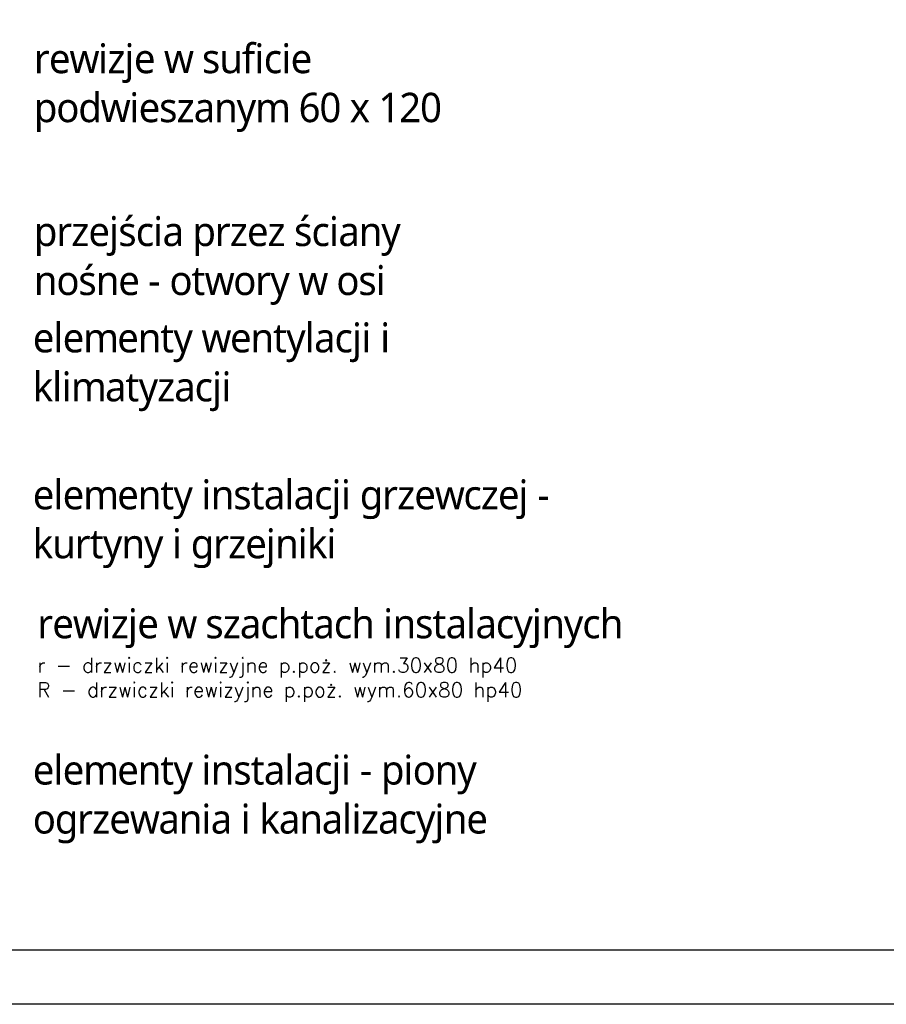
# Model space of a CAD drawing. Header units: millimetres. Extents: x 69081 to 158617, y -37521 to -9534.
# Tile 55 of 256: x 110960 to 111361, y -22438 to -21982. Entities that reach past the tile are written whole.
import ezdxf

# ---------------------------------------------------------------- set-up
doc = ezdxf.new("R2010")
doc.units = ezdxf.units.MM
doc.layers.add('R-RAM', color=1, linetype='Continuous')
doc.layers.add('ramka', color=1, linetype='Continuous')
doc.styles.add('SŁAWKA', font='simplex.shx', dxfattribs={"height": 12.5})

# ---------------------------------------------------------------- blocks, each defined once
blk = doc.blocks.new('*U2991')
for points in [[(0, 0), (0, 837), (900, 837), (900, 0)], [(30, 5), (30, 832), (895, 832), (895, 5)]]:
    blk.add_lwpolyline(points, close=True)

msp = doc.modelspace()

# ---------------------------------------------------------------- block references
at = {"layer": 'ramka', "ltscale": 0.01, "xscale": 5, "yscale": 5, "zscale": 5}
msp.add_blockref('*U2991', (110571.8456, -22437.8823), dxfattribs=at)

# ---------------------------------------------------------------- texts
at = {"layer": 'R-RAM', "char_height": 13.6, "attachment_point": 1, "rotation": 0.000013, "style": 'SŁAWKA'}
for s, insert, width in [('{\\fTrebuchet MS|b0|i0|c238|p34;\\T0.95;rewizje w suficie podwieszanym 60 x 120 }', (110966.4054, -21993.3988), 204.499091), ('{\\fTrebuchet MS|b0|i0|c238|p34;\\T0.95;przejścia przez ściany nośne - otwory w osi }', (110966.4054, -22073.3988), 204.499091), ('{\\fTrebuchet MS|b0|i0|c238|p34;\\T0.95;elementy wentylacji i klimatyzacji}', (110965.8945, -22122.5936), 204.499091), ('{\\fTrebuchet MS|b0|i0|c238|p34;\\T0.95;elementy instalacji grzewczej - kurtyny i grzejniki }', (110965.8945, -22195.2104), 251.203153), ('{\\fTrebuchet MS|b0|i0|c238|p34;\\T0.95;rewizje w szachtach instalacyjnych\\P\\Fsimplex|c238;\\H0.5x;\\T1;\\C32;\\c28382;r - drzwiczki rewizyjne p.poż. wym.30x80 hp40\\PR - drzwiczki rewizyjne p.poż. wym.60x80 hp40}', (110967.9682, -22254.902), 294.951029), ('{\\fTrebuchet MS|b0|i0|c238|p34;\\T0.95;elementy instalacji - piony ogrzewania i kanalizacyjne}', (110965.8945, -22322.5936), 251.203153)]:
    msp.add_mtext(s, dxfattribs=dict(at, insert=insert, width=width))

doc.saveas('drawing.dxf')
